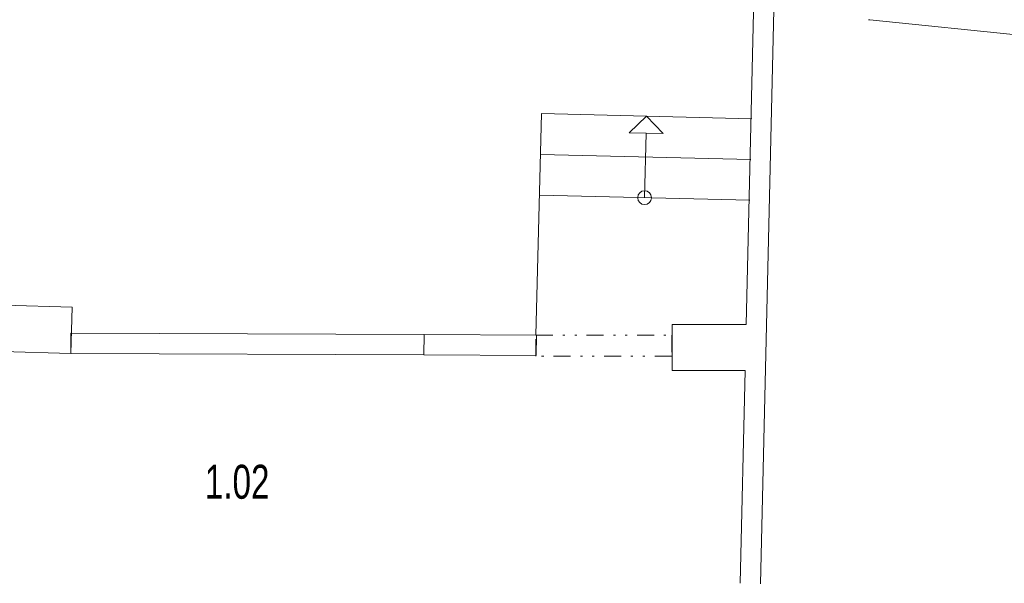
# Model space of a CAD drawing. Header units: millimetres. Extents: x 28262 to 240133, y -152087 to 56534.
# Tile 102 of 107: x 208727 to 215977, y 3562 to 7709. Entities that reach past the tile are written whole.
import ezdxf

# ---------------------------------------------------------------- set-up
doc = ezdxf.new("R2010")
doc.units = ezdxf.units.MM
doc.header["$MEASUREMENT"] = 0
doc.linetypes.add('Čerchovaná se dvěma tečkami M', pattern=[372.5, 125, -72.5, 15, -72.5, 15, -72.5])
for name, color, linetype, lineweight in [('--písmo', 7, 'Continuous', 25), ('2D prvky - obecné', 7, 'Continuous', 9), ('Interiér - schodiště', 7, 'Continuous', 9), ('Konstrukce - nosné', 7, 'Continuous', 9), ('Kresby a obrázky', 7, 'Continuous', 9), ('Nové_0', 7, 'Continuous', 9), ('Nové_Konstrukce - nosné', 7, 'Continuous', 9), ('Nové_Otvory – Dveře', 7, 'Continuous', 9), ('Otvory – Okna', 7, 'Continuous', 9)]:
    doc.layers.add(name, color=color, linetype=linetype, lineweight=lineweight)
doc.styles.add('styl1', font='arial.ttf', dxfattribs={"width": 0.7, "height": 250})

msp = doc.modelspace()

# ---------------------------------------------------------------- linework, layer by layer
at = {"layer": '2D prvky - obecné', "linetype": 'Continuous'}
for p, q in [((212528.7, 5388.8), (212568.7, 7018.6)), ((214118.1, 6980.5), (212568.7, 7018.6)), ((214110.7, 6680.6), (212561.4, 6718.7)), ((214103.4, 6380.7), (212554, 6418.8))]:
    msp.add_line(p, q, dxfattribs=at)
at = {"layer": 'Interiér - schodiště', "linetype": 'Continuous'}
for p, q in [((209112.6, 5593.7), (208609.3, 5608.1)), ((209102.8, 5253.8), (209112.6, 5593.7)), ((209103.7, 5253.8), (209104.3, 5403.8)), ((209103.7, 5253.8), (209104.3, 5403.8)), ((208599.5, 5268.3), (209102.8, 5253.8))]:
    msp.add_line(p, q, dxfattribs=at)
at = {"layer": 'Konstrukce - nosné', "linetype": 'Continuous'}
for p, q in [((214134, 7948.1), (214075.9, 5466.8)), ((214181.3, 3558.6), (214280.2, 7781.3)), ((214987.2, 7708.4), (220247.2, 7165.5)), ((214075.9, 5466.8), (213530.7, 5466.8)), ((213530.7, 5466.8), (213530.7, 5126.8)), ((211703.6, 5242.4), (211704.3, 5392.4)), ((212531.9, 5388.7), (211704.3, 5392.4)), ((212531.2, 5238.7), (212531.9, 5388.7)), ((213531.2, 5234.4), (213531.9, 5384.4)), ((211703.6, 5242.4), (212531.2, 5238.7)), ((213530.7, 5126.8), (214068, 5126.8)), ((214068, 5126.8), (214031.3, 3562.1))]:
    msp.add_line(p, q, dxfattribs=at)
at = {"layer": 'Kresby a obrázky', "linetype": 'Continuous'}
for p, q in [((213343.4, 6999.6), (213215.4, 6877.7)), ((213343.4, 6999.6), (213465.3, 6871.5)), ((213465.3, 6871.5), (213215.4, 6877.7)), ((213328.7, 6399.7), (213340.3, 6874.6))]:
    msp.add_line(p, q, dxfattribs=at)
msp.add_circle((213328.7, 6399.7), 51, dxfattribs=at)
at = {"layer": 'Nové_0', "linetype": 'Čerchovaná se dvěma tečkami M'}
for p, q in [((212528.7, 5388.8), (213528, 5388.8)), ((212528.7, 5234.4), (212528.7, 5388.8)), ((213528, 5388.8), (213528, 5234.4)), ((213528, 5234.4), (212528.7, 5234.4))]:
    msp.add_line(p, q, dxfattribs=at)
at = {"layer": 'Nové_Konstrukce - nosné', "linetype": 'Continuous'}
msp.add_line((214977.2, 7709.4), (214987.2, 7708.4), dxfattribs=at)
msp.add_line((214977.2, 7709.4), (214987.2, 7708.4), dxfattribs=at)
at = {"layer": 'Nové_Otvory – Dveře', "linetype": 'Continuous'}
for p, q in [((212531.2, 5238.7), (212531.9, 5388.7)), ((213531.2, 5234.4), (213531.9, 5384.4))]:
    msp.add_line(p, q, dxfattribs=at)
at = {"layer": 'Otvory – Okna', "linetype": 'Continuous'}
for p, q in [((211704.3, 5392.4), (209104.3, 5403.8)), ((211703.6, 5242.4), (211704.3, 5392.4)), ((211703.6, 5242.4), (209103.7, 5253.8))]:
    msp.add_line(p, q, dxfattribs=at)

# ---------------------------------------------------------------- texts
at = {"layer": '--písmo', "style": 'styl1', "width": 0.7}
msp.add_text('1.02', height=250, dxfattribs=at).set_placement((210090.6, 4184.3))

doc.saveas('drawing.dxf')
